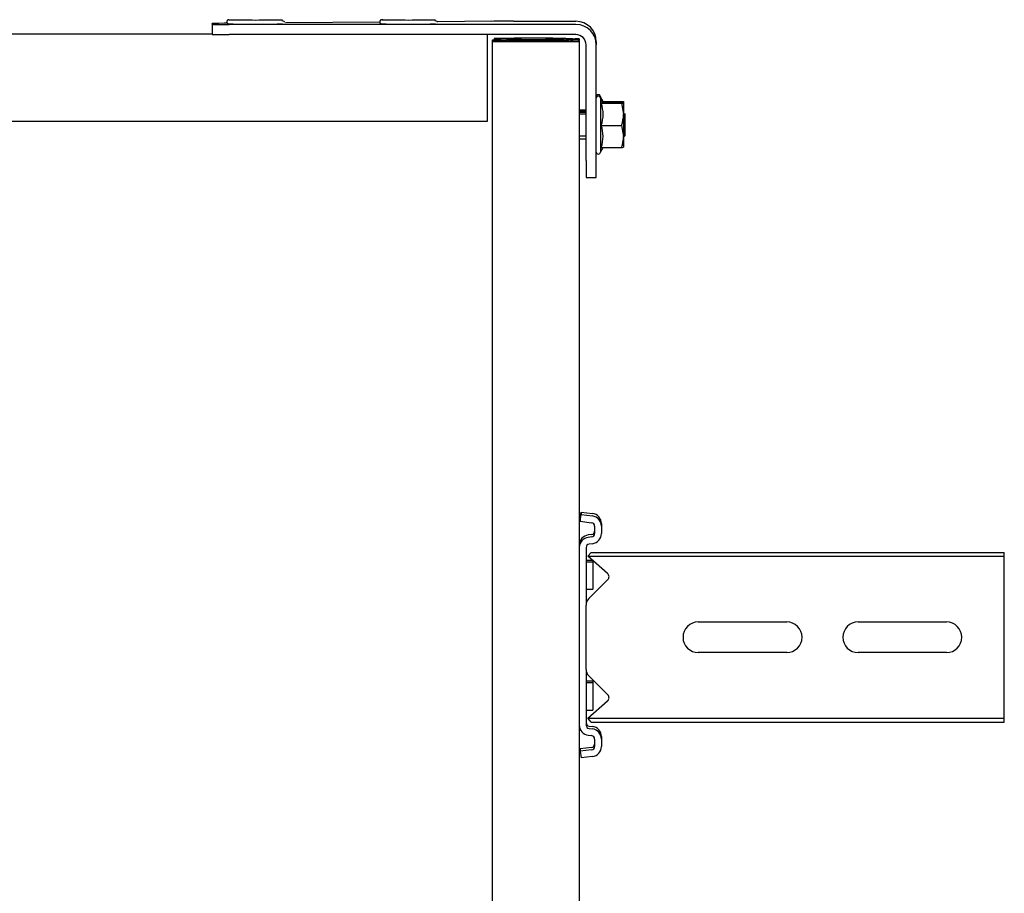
# Model space of a CAD drawing. Header units: centimetres. Extents: x 0 to 55409, y -2708 to 14680.
# Tile 135 of 215: x 50514 to 50543, y 4908 to 4934. Entities that reach past the tile are written whole.
import ezdxf

# ---------------------------------------------------------------- set-up
doc = ezdxf.new("R2010")
doc.units = ezdxf.units.CM
doc.header["$LTSCALE"] = 0.01
doc.layers.add('A-konstrukcja', color=7, linetype='Continuous')

# ---------------------------------------------------------------- blocks, each defined once
blk = doc.blocks.new('A$7E8814B27261F1')
at = {"color": 7, "linetype": 'Continuous'}
for p, q in [((4163.1, 4423), (4163.1, 327)), ((4188.85, 4341.97), (4188.85, 408.03)), ((4191.61, 408.03), (4188.61, 408.03)), ((4191.61, 408.03), (4191.83, 408.03)), ((4188.56, 301), (4188.56, 403.03)), ((4191.56, 301), (4191.56, 403.03)), ((4191.9, 403.51), (4191.9, 404.5)), ((4192.23, 358.68), (4192.03, 386.44)), ((4192.48, 325.83), (4192.36, 341.75)), ((711.34, 325.5), (4186.6, 325.5)), ((4163.1, 327), (4167.57, 327)), ((4167.57, 327), (4184.06, 327)), ((4184.06, 327), (4188.56, 327)), ((4186.62, 325.5), (4186.6, 325.5)), ((4186.62, 325.5), (4187.07, 325.5)), ((4186.62, 323.5), (4186.62, 325.5)), ((4186.94, 325), (4186.62, 325)), ((4186.94, 325), (4186.93, 323.19)), ((4186.98, 323.01), (4186.94, 325)), ((4187.07, 325.5), (4187.08, 325.5)), ((4187.08, 325.5), (4187.08, 323.5)), ((4187.41, 325), (4187.08, 325)), ((4187.4, 323.19), (4187.41, 325)), ((4187.41, 325), (4187.45, 323.01)), ((4186.93, 323.19), (4186.59, 323.19)), ((4186.6, 323.5), (4186.62, 323.5)), ((4186.93, 323.19), (4186.97, 321.2)), ((4187.4, 323.19), (4187.06, 323.19)), ((4187.08, 323.5), (4187.07, 323.5)), ((4187.44, 321.2), (4187.4, 323.19)), ((4186.56, 321), (4186.56, 304.5)), ((4186.58, 304.5), (4186.58, 321)), ((4187.03, 304.5), (4187.03, 321)), ((4187.05, 321), (4187.05, 304.5)), ((4192.5, 319.37), (4192.5, 301)), ((4186.97, 305.79), (4186.58, 305.79)), ((4186.97, 305.79), (4186.91, 303.09)), ((4187.44, 305.79), (4187.05, 305.79)), ((4187.37, 303.09), (4187.44, 305.79)), ((4186.85, 302), (4186.6, 302)), ((4186.91, 301.21), (4186.98, 303.94)), ((4187.07, 302), (4187.32, 302)), ((4187.44, 303.94), (4187.38, 301.21)), ((4186.6, 300), (711.34, 300)), ((3977.86, 299.74), (3975.88, 299.5)), ((3976.29, 296.13), (3975.88, 299.5)), ((3978.58, 299.74), (3977.86, 299.74)), ((3978.27, 296.38), (3977.86, 299.74)), ((3978.99, 296.38), (3978.58, 299.74)), ((4037.78, 300), (3985.55, 300)), ((4038.49, 300), (4037.78, 300)), ((4045.47, 299.74), (4045.05, 296.38)), ((4046.18, 299.74), (4045.47, 299.74)), ((4045.47, 299.74), (4047.45, 299.5)), ((4046.18, 299.74), (4048.17, 299.5)), ((4047.45, 299.5), (4047.04, 296.13)), ((4048.17, 299.5), (4047.45, 299.5)), ((4048.17, 299.5), (4047.75, 296.13)), ((4157.94, 300), (4157.94, 298)), ((4158.7, 298), (4158.7, 300)), ((4165.17, 298), (4165.17, 300)), ((4165.64, 298), (4165.64, 300)), ((4165.94, 298), (4165.94, 300)), ((4166.4, 298), (4166.4, 300)), ((4186.6, 300), (4186.85, 300)), ((4187.07, 300), (4186.85, 300)), ((4187.32, 300), (4187.07, 300)), ((3981.46, 295.5), (3979.27, 295.5)), ((3982.57, 297.37), (3982.45, 296.38)), ((3984.56, 297.12), (3984.44, 296.13)), ((3985.27, 297.12), (3985.15, 296.13)), ((4001.92, 298), (3985.55, 298)), ((3986.42, 296.55), (3987.55, 297.54)), ((3986.42, 296.55), (3986.42, 286.5)), ((3987.55, 297.54), (3992.65, 291.67)), ((3987.55, 297.54), (3987.55, 286.5)), ((3989.98, 298), (3989.98, 296)), ((3997.98, 296), (3989.98, 296)), ((3994.41, 291.61), (4000.01, 297.21)), ((3997.98, 296), (3997.98, 298)), ((3998.45, 296), (3997.98, 296)), ((3998.45, 296), (3998.45, 298)), ((4001.92, 298), (4004.23, 298)), ((4004.23, 298), (4018.52, 298)), ((4018.52, 298), (4020.83, 298)), ((4037.78, 298), (4020.83, 298)), ((4022.74, 297.21), (4028.34, 291.61)), ((4025.48, 298), (4025.48, 296)), ((4033.48, 296), (4025.48, 296)), ((4030.1, 291.67), (4035.2, 297.54)), ((4033.48, 296), (4033.48, 298)), ((4033.86, 296), (4033.48, 296)), ((4033.95, 296.1), (4033.95, 298)), ((4035.2, 297.54), (4036.33, 296.55)), ((4035.2, 297.54), (4035.2, 286.5)), ((4036.33, 296.55), (4036.33, 286.5)), ((4038.89, 296.13), (4038.77, 297.12)), ((4040.88, 296.38), (4040.75, 297.37)), ((4041.59, 296.38), (4041.47, 297.37)), ((4044.06, 295.5), (4041.87, 295.5)), ((4146.61, 298), (4146.61, 295)), ((4151.57, 298), (4146.61, 298)), ((4151.57, 298), (4185.56, 298)), ((3981.46, 293.5), (3979.27, 293.5)), ((3982.17, 293.5), (3981.46, 293.5)), ((4044.06, 293.5), (4041.87, 293.5)), ((4044.78, 293.5), (4044.06, 293.5)), ((4146.61, 295), (4151.57, 295)), ((4151.57, 295), (4185.56, 295)), ((4169.84, 293.8), (4154.04, 293.8)), ((4154.04, 293.8), (4155.41, 293.01)), ((4155.41, 293.57), (4155.41, 287.58)), ((4161.87, 293.57), (4161.87, 287.58)), ((4168.41, 293.57), (4168.41, 287.58)), ((4168.44, 292.99), (4169.84, 293.8)), ((4168.47, 293.57), (4168.47, 287.58)), ((4168.87, 293.24), (4168.87, 287.58)), ((4168.9, 292.99), (4170.3, 293.8)), ((4168.93, 293.28), (4168.93, 287.58)), ((4170.3, 293.8), (4169.84, 293.8)), ((4186.5, 295), (4185.56, 295)), ((4158.64, 287), (4155.44, 287)), ((4158.44, 287), (4158.94, 286.5)), ((4161.87, 287.58), (4158.64, 287)), ((4165.14, 287), (4158.64, 287)), ((4164.94, 286.5), (4165.44, 287)), ((4168.41, 287.58), (4165.14, 287)), ((4168.44, 287), (4165.14, 287)), ((4168.9, 287), (4168.5, 287)), ((3986.42, 286.5), (3986.42, 175)), ((3987.55, 286.5), (3987.55, 175)), ((4035.2, 286.5), (4035.2, 175)), ((4036.33, 286.5), (4036.33, 175)), ((4158.94, 286.5), (4164.94, 286.5)), ((4164.94, 286.5), (4165.4, 286.5)), ((4006.87, 239), (4006.87, 265)), ((4015.87, 265), (4015.87, 239)), ((4006.87, 192), (4006.87, 218)), ((4015.87, 218), (4015.87, 192)), ((3986.42, 175), (3987.55, 175)), ((3987.55, 175), (3992.65, 175)), ((3992.65, 175), (3994.41, 175)), ((3994.41, 175), (4000.01, 175)), ((4000.01, 175), (4001.92, 175)), ((4001.92, 175), (4020.83, 175)), ((4020.83, 175), (4022.74, 175)), ((4022.74, 175), (4028.34, 175)), ((4028.34, 175), (4030.1, 175)), ((4030.1, 175), (4035.2, 175)), ((4035.2, 175), (4036.33, 175))]:
    blk.add_line(p, q, dxfattribs=at)
for centre, radius, start, end in [((4001.92, 295.3), 2.7, 90, 135), ((4020.83, 295.3), 2.7, 45, 90), ((4154.04, 294.4), 0.6, 90, 270), ((4158.64, 302.37), 9.37, 249.8159, 290.1841), ((4165.14, 302.55), 9.56, 250.0132, 289.9868), ((4169.84, 294.4), 0.6, 270, 90), ((4170.3, 294.4), 0.6, 270, 90), ((3993.56, 292.46), 1.2, 221, 315), ((4029.19, 292.46), 1.2, 225, 319), ((4158.75, 296.93), 9.93, 250.3005, 269.3422), ((4159.76, 287.54), 4.36, 179.401, 187.0562), ((4165.25, 297.12), 10.12, 250.4904, 269.3522), ((4172.76, 287.54), 4.36, 179.401, 187.0562), ((4164.16, 287.53), 4.31, 352.9062, 0.6366), ((4173.22, 287.54), 4.36, 179.401, 187.0562), ((4011.37, 265), 4.5, 0, 180), ((4011.37, 239), 4.5, 180, 0), ((4011.37, 218), 4.5, 0, 180), ((4011.37, 192), 4.5, 180, 0)]:
    blk.add_arc(centre, radius, start, end, dxfattribs=at)
for centre, major_axis, ratio, start_param, end_param in [((4188.61, 403.03), (0, 5), 0.008727, 0, 1.570796), ((4191.61, 403.03), (0, -5), 0.008727, 3.141593, 4.712389), ((4191.83, 398.03), (0, 10), 0.008727, 5.415173, 6.283185), ((4192.94, 395.2), (0, 7.9), 0.008727, 0, 3.141593), ((4192.94, 395.2), (0, 7.9), 0.008727, 6.268069, 6.283185), ((4191.74, 395.2), (0, 7.9), 0.008727, 1.436101, 3.141593), ((4192.94, 350.2), (0, 7.9), 0.008727, 0, 3.141593), ((4192.94, 350.2), (0, 7.9), 0.008727, 6.268069, 6.283185), ((4191.74, 350.2), (0, 7.9), 0.008727, 1.436101, 3.141593), ((4186.6, 321), (0, 4.5), 0.008727, 0, 1.570796), ((4187.07, 321), (0, 4.5), 0.008727, 0, 1.570796), ((4192.41, 319.37), (0, 10), 0.008727, 4.712389, 5.415173), ((4186.6, 321), (0, -2.5), 0.008727, 3.141593, 4.712389), ((4186.94, 313.5), (0, -10.5), 0.008727, 0.427989, 2.70526), ((4187.07, 321), (0, -2.5), 0.008727, 3.141593, 4.712389), ((4187.41, 313.5), (0, 10.5), 0.008727, 3.569582, 5.846853), ((4186.94, 313.5), (0, 8.5), 0.008727, 3.578382, 5.846853), ((4187.41, 313.5), (0, -8.5), 0.008727, 0.43679, 2.70526), ((4186.6, 304.5), (0, 4.5), 0.008727, 1.570796, 3.141593), ((4186.6, 304.5), (0, -2.5), 0.008727, 4.712389, 6.283185), ((4187.07, 304.5), (0, 4.5), 0.008727, 1.570796, 3.141593), ((4187.07, 304.5), (0, -2.5), 0.008727, 4.712389, 6.283185), ((4186.85, 320), (0, 18), 0.008727, 3.141593, 3.490659), ((4186.85, 320), (0, -20), 0.008727, 0, 0.349066), ((4187.32, 320), (0, -18), 0.008727, 0, 0.349066), ((4187.32, 320), (0, 20), 0.008727, 3.141593, 3.490659), ((3985.55, 297), (0, 3), 0.999962, 0, 1.448623), ((4037.78, 297), (0, -3), 0.999962, 1.692969, 3.141593), ((4038.49, 297), (0, -3), 0.999962, 1.692969, 3.141593), ((4185.56, 301), (0, 6), 0.999962, 3.141593, 4.712389), ((4185.56, 301), (0, 3), 0.999962, 3.141593, 4.712389), ((4186.5, 301), (0, -6), 0.999962, 0, 1.570796), ((3979.27, 296.5), (0, -3), 0.999962, 4.834562, 6.283185), ((3979.27, 296.5), (0, -1), 0.999962, 4.834562, 6.283185), ((3979.98, 296.5), (0, -1), 0.999962, 4.834562, 6.283185), ((3981.46, 296.5), (0, 1), 0.999962, 3.141593, 4.590216), ((3981.46, 296.5), (0, 3), 0.999962, 3.141593, 4.590216), ((3982.17, 296.5), (0, 3), 0.999962, 3.141593, 4.590216), ((3985.55, 297), (0, 1), 0.999962, 0, 1.448623), ((3986.26, 297), (0, 1), 0.999962, 0.000002, 1.448623), ((4037.78, 297), (0, -1), 0.999962, 1.692969, 3.141593), ((4041.87, 296.5), (0, -3), 0.999962, 4.834562, 6.283185), ((4041.87, 296.5), (0, -1), 0.999962, 4.834562, 6.283185), ((4042.58, 296.5), (0, -1), 0.999962, 4.834562, 6.283185), ((4044.06, 296.5), (0, 1), 0.999962, 3.141593, 4.590216), ((4044.06, 296.5), (0, 3), 0.999962, 3.141593, 4.590216), ((4044.78, 296.5), (0, 3), 0.999962, 3.141593, 4.590216)]:
    blk.add_ellipse(centre, major_axis=major_axis, ratio=ratio, start_param=start_param, end_param=end_param, dxfattribs=at)
for points, knots in [([(4192.94, 403.11), (4192.94, 403.14), (4192.95, 403.16), (4192.9, 403.32), (4192.84, 403.43), (4192.74, 403.56), (4192.57, 403.67), (4192.35, 403.71), (4192.14, 403.68), (4191.97, 403.59), (4191.87, 403.48), (4191.8, 403.38), (4191.77, 403.29), (4191.75, 403.23), (4191.74, 403.18), (4191.73, 403.12), (4191.72, 402.92), (4191.7, 402.1), (4191.68, 399.99), (4191.67, 397.85), (4191.67, 396.6), (4191.67, 396.24)], [0.5226093, 0.5226093, 0.5226093, 0.5226093, 0.5419823, 0.5459281, 0.550613, 0.5569908, 0.5641798, 0.5719987, 0.5803439, 0.5868466, 0.5922879, 0.596927, 0.6007021, 0.6040085, 0.6081559, 0.6157521, 0.6380484, 0.7559458, 0.8577585, 0.9645625, 1, 1, 1, 1]), ([(4192.96, 357.78), (4192.95, 357.94), (4192.93, 358.09), (4192.95, 358.16), (4192.9, 358.32), (4192.84, 358.43), (4192.74, 358.56), (4192.57, 358.67), (4192.35, 358.71), (4192.14, 358.68), (4191.97, 358.59), (4191.87, 358.48), (4191.8, 358.38), (4191.77, 358.29), (4191.75, 358.23), (4191.74, 358.18), (4191.73, 358.12), (4191.72, 357.92), (4191.7, 357.1), (4191.68, 354.99), (4191.67, 352.85), (4191.67, 351.6), (4191.67, 351.24)], [0.4679523, 0.4679523, 0.4679523, 0.4679523, 0.5226093, 0.5419823, 0.5459281, 0.550613, 0.5569908, 0.5641798, 0.5719987, 0.5803439, 0.5868466, 0.5922879, 0.596927, 0.6007021, 0.6040085, 0.6081559, 0.6157521, 0.6380484, 0.7559458, 0.8577585, 0.9645625, 1, 1, 1, 1]), ([(4168.44, 292.99), (4168.44, 292.99), (4168.44, 292.99), (4168.43, 292.99), (4168.43, 293.05), (4168.42, 293.25), (4168.41, 293.4), (4168.41, 293.57)], [0.4932109, 0.4932109, 0.4932109, 0.4932109, 0.5, 0.5, 0.75, 0.75, 1, 1, 1, 1])]:
    blk.add_open_spline(points, degree=3, knots=knots, dxfattribs=at)
for points in [[(4192.28, 386.7), (4192.38, 386.64), (4192.49, 386.89), (4192.58, 387.45)], [(4192.28, 341.7), (4192.38, 341.64), (4192.49, 341.89), (4192.58, 342.45)]]:
    blk.add_open_spline(points, degree=3, dxfattribs=at)

msp = doc.modelspace()

# ---------------------------------------------------------------- block references
at = {"layer": 'A-konstrukcja', "xscale": 0.1, "yscale": 0.1, "zscale": 0.1, "rotation": 89.99999999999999}
msp.add_blockref('A$7E8814B27261F1', (50560.429, 4514.625), dxfattribs=at)

doc.saveas('drawing.dxf')
